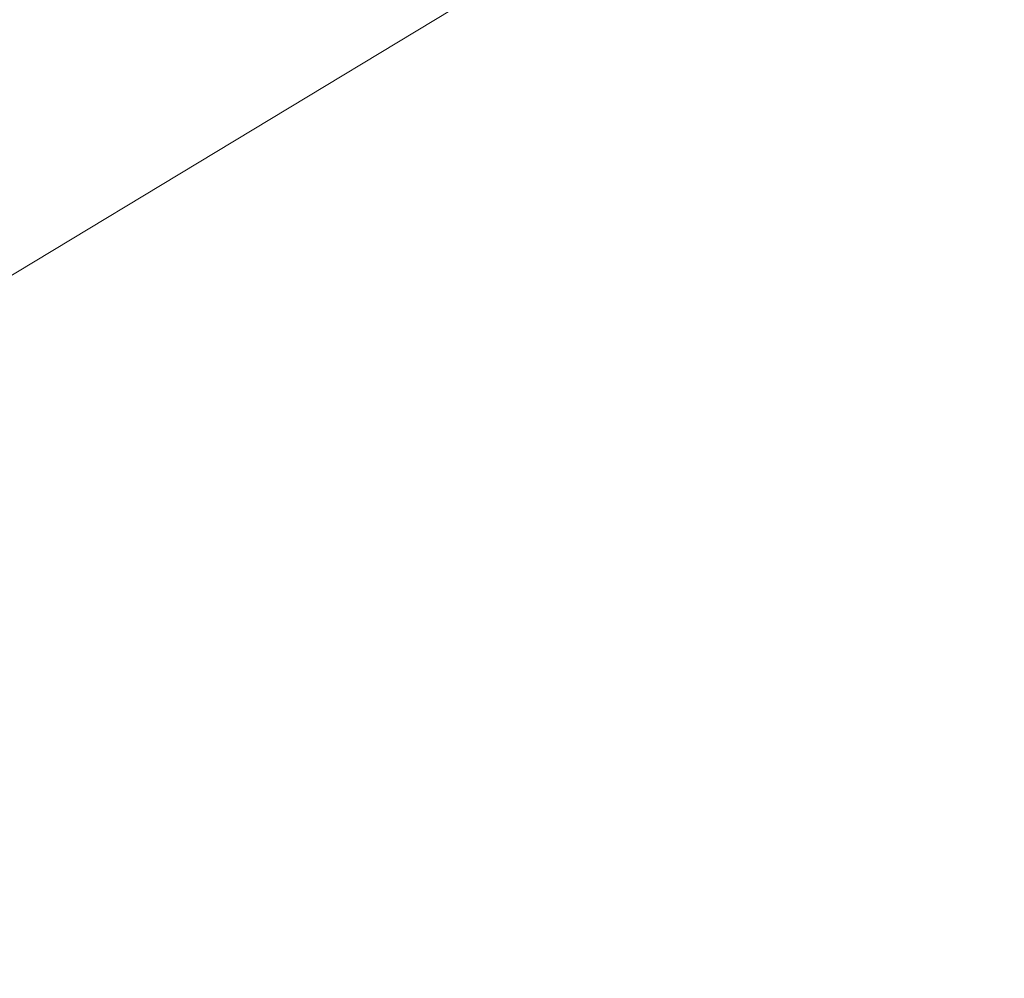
# Model space of a CAD drawing. Extents: x 7487291 to 7488682, y 5785010 to 5785505.
# Tile 221 of 256: x 7488618.40553 to 7488618.41203, y 5785406.60263 to 5785406.60896. Entities that reach past the tile are written whole.
import ezdxf

# ---------------------------------------------------------------- set-up
doc = ezdxf.new("R2010")
doc.units = 0
doc.header["$MEASUREMENT"] = 0
doc.linetypes.add('mz1.0_0.5', pattern=[1.5, 1, -0.5])
doc.layers.get('0').update_dxf_attribs({"color": 2, "linetype": 'CONTINUOUS', "lineweight": 5})
for name, color, linetype, lineweight in [('Kostka krawędz', 250, 'mz1.0_0.5', 9), ('KRAWĘZNIKI GRANITOWE', 6, 'CONTINUOUS', 18), ('pomiar', 5, 'CONTINUOUS', 5)]:
    doc.layers.add(name, color=color, linetype=linetype, lineweight=lineweight)
doc.styles.add('G7Text', font='romans.shx', dxfattribs={"width": 0.8, "oblique": 14.323945})

# ---------------------------------------------------------------- blocks, each defined once
blk = doc.blocks.new('G7PktWys')
at = {"linetype": 'Continuous', "lineweight": 0, "ltscale": 33}
h = blk.add_hatch(dxfattribs=at)
h.set_pattern_fill('DOTS', color=255, scale=100, angle=90, style=0)
h.set_pattern_definition([(90, (2, 2), (-158.75, 79.38), [0, -158.75])])
h.paths.add_polyline_path([(-0.2515702, 3.0108215), (3.7484092, 3.0108215), (3.7484092, -2.0751272), (-0.2515702, -2.0751272)])
at = {"color": 0, "linetype": 'Continuous', "lineweight": -2}
blk.add_circle((0, 0), 0.15, dxfattribs=at)
at = {"color": 0, "linetype": 'Continuous', "lineweight": -2, "style": 'G7Text', "oblique": 14.32394, "width": 0.8, "flags": 1}
blk.add_attdef('H', (1, 1), '', height=1.8, dxfattribs=at)
at = {"color": 0, "linetype": 'Continuous', "lineweight": -2, "style": 'G7Text', "oblique": 14.32394, "width": 0.8}
blk.add_attdef('ID', (1, -1.8), '', height=0.75, dxfattribs=at)

msp = doc.modelspace()

# ---------------------------------------------------------------- linework, layer by layer
at = {"layer": 'Kostka krawędz'}
for points, elevation in [([(7488631.31, 5785404.86), (7488629.78, 5785405.99), (7488628.04, 5785406.93), (7488625.9, 5785407.59), (7488624.07, 5785407.84), (7488622.32, 5785407.77), (7488620.26, 5785407.35), (7488618.41, 5785406.61), (7488616.77, 5785405.62), (7488615.35, 5785404.34), (7488614.1, 5785402.8), (7488613.17, 5785401.1), (7488612.49, 5785399.18), (7488612.18, 5785397.18), (7488612.25, 5785394.96), (7488612.7, 5785393.16), (7488613.3, 5785391.44)], 103.65), ([(7488613.3, 5785391.44), (7488612.7, 5785393.16), (7488612.25, 5785394.96), (7488612.18, 5785397.18), (7488612.49, 5785399.18), (7488613.17, 5785401.1), (7488614.1, 5785402.8), (7488615.35, 5785404.34), (7488616.77, 5785405.62), (7488618.41, 5785406.61), (7488620.26, 5785407.35), (7488622.32, 5785407.77), (7488624.07, 5785407.84), (7488625.9, 5785407.59), (7488628.04, 5785406.93), (7488629.78, 5785405.99), (7488631.31, 5785404.86)], 103.43)]:
    msp.add_lwpolyline(points, dxfattribs=dict(at, elevation=elevation))
at = {"layer": 'KRAWĘZNIKI GRANITOWE', "elevation": 103.64}
msp.add_lwpolyline([(7488631.31, 5785404.86), (7488629.78, 5785405.99), (7488628.04, 5785406.93), (7488625.9, 5785407.59), (7488624.07, 5785407.84), (7488622.32, 5785407.77), (7488620.26, 5785407.35), (7488618.41, 5785406.61), (7488616.77, 5785405.62), (7488615.35, 5785404.34), (7488614.1, 5785402.8), (7488613.17, 5785401.1), (7488612.49, 5785399.18), (7488612.18, 5785397.18), (7488612.25, 5785394.96), (7488612.7, 5785393.16), (7488613.3, 5785391.44)], dxfattribs=at)

# ---------------------------------------------------------------- block references
at = {"layer": 'pomiar', "linetype": 'Continuous', "lineweight": 5}
for p in [(7488618.26, 5785406.55, 103.74), (7488618.66, 5785405.75, 103.45)]:
    msp.add_blockref('G7PktWys', p, dxfattribs=at)

doc.saveas('drawing.dxf')
